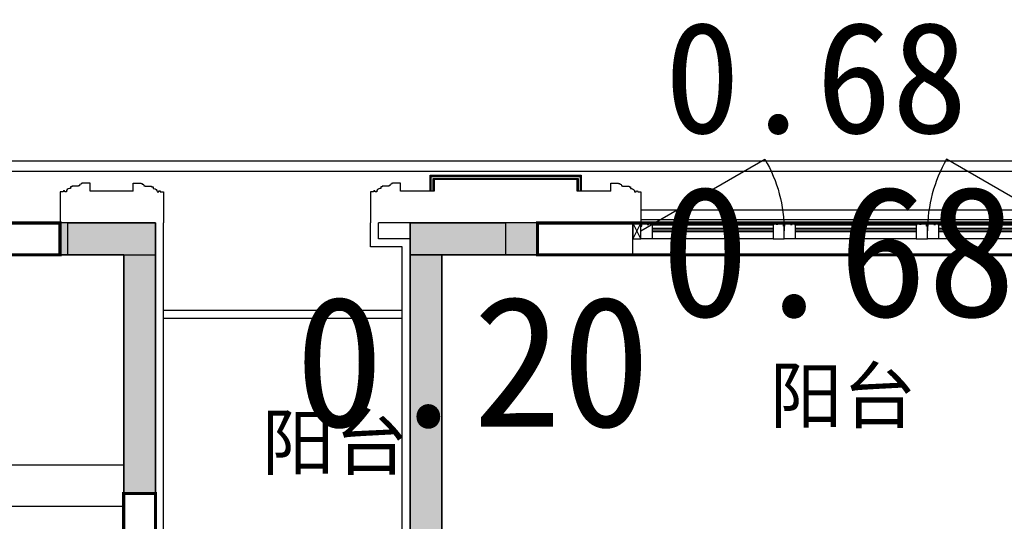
# Model space of a CAD drawing. Header units: millimetres. Extents: x 296296 to 297283, y 219875 to 220035.
# Tile 227 of 256: x 297173.92 to 297180.11, y 220014.41 to 220017.56. Entities that reach past the tile are written whole.
import ezdxf

# ---------------------------------------------------------------- set-up
doc = ezdxf.new("R2010")
doc.units = ezdxf.units.MM
doc.linetypes.add('CONTINOUS', pattern=[0])
doc.linetypes.add('DASH', pattern=[0.35, 0.25, -0.1])
doc.layers.add('$面积结果', color=7, linetype='Continuous')
doc.layers.add('面校面积', color=1, linetype='CONTINOUS', lineweight=0)
doc.layers.add('面积-基底-基底-1', color=11, linetype='Continuous', lineweight=0)
doc.styles.add('_TCH_DIM', font='SIMPLEX', dxfattribs={"bigfont": 'GBCBIG'})
doc.styles.add('dw', font='simhei.ttf')
doc.styles.get("Standard").update_dxf_attribs({"font": 'arial.ttf'})

# ---------------------------------------------------------------- blocks, each defined once
blk = doc.blocks.new('*U14')
at = {"lineweight": -2}
blk.add_hatch(color=253, dxfattribs=at).paths.add_polyline_path([(0, 200), (700, 0), (0, 0)])
at = {"color": 253, "linetype": 'DASH', "lineweight": -2}
blk.add_line((1050, 806.2177826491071), (700, 200), dxfattribs=at)
at = {"color": 253, "lineweight": -2}
for p, q in [((700, 200), (93.7822173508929, 550)), ((0, 200), (0, 0)), ((700, 200), (0, 200)), ((0, 200), (700, 0)), ((700, 0), (700, 200)), ((0, 0), (700, 0))]:
    blk.add_line(p, q, dxfattribs=at)
at = {"color": 253, "linetype": 'DASH', "lineweight": -2}
blk.add_arc((700, 200), 700, 60.00000000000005, 180, dxfattribs=at)
blk = doc.blocks.new('$DORLIB2D$00000127')
at = {"color": 253, "lineweight": -2}
for points in [[(-0.5333333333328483, 0.7948983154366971), (-0.5333333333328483, 0.690405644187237)], [(-0.0333333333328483, 0.7948983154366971), (-0.5333333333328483, 0.7948983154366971)], [(-0.0333333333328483, 0.7948983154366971), (-0.0333333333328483, 0.690405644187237)], [(0.5333333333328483, 0.7948983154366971), (0.0333333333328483, 0.7948983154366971)], [(0.0333333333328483, 0.7948983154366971), (0.0333333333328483, 0.690405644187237)], [(0.5333333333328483, 0.7948983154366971), (0.5333333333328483, 0.690405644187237)], [(-0.0333333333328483, 0.690405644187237), (-0.5333333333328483, 0.690405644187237)], [(0.5333333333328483, 0.690405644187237), (0.0333333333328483, 0.690405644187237)], [(0.5, 0.4999999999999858), (-0.5, 0.4999999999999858)]]:
    blk.add_lwpolyline(points, dxfattribs=at)
blk = doc.blocks.new('$DORLIB2D$00000116')
at = {"color": 253, "lineweight": -2}
for p, q in [((-0.4999999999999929, 7.1e-15), (-0.146446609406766, 0.353553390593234)), ((0.5000000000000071, 7.1e-15), (0.1464466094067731, 0.353553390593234))]:
    blk.add_line(p, q, dxfattribs=at)
for centre, radius, start, end in [((-0.4999999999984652, 4.832e-13), 0.4999999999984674, 0, 45), ((0.4999999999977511, 9.059e-13), 0.4999999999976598, 135, 180)]:
    blk.add_arc(centre, radius, start, end, dxfattribs=at)
blk = doc.blocks.new('洋房核心筒（标准层）')
at = {"color": 253}
for p, q in [((13399.99999975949, 9700.000023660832), (13400.00000002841, 13200.00000022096)), ((13400.00000002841, 13200.00000022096), (13600.00000002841, 13200.00000020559)), ((14930.00000002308, 13200.00000001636), (13599.99999987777, 13200.00000002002)), ((13599.99999987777, 13200.00000002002), (13599.99999987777, 11879.99999977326)), ((13599.99999975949, 9700.000023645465), (13600.00000002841, 13200.00000020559)), ((15926.98729813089, 13199.99999989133), (14930.00000002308, 13200.00000001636)), ((14929.99999986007, 11900.00000001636), (14930.00000002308, 13200.00000001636)), ((15189.99999986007, 11899.99999998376), (15190.00000002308, 13199.99999998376)), ((15449.99999986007, 11899.99999995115), (15450.00000002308, 13199.99999995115)), ((15709.99999986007, 11899.99999991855), (15710.00000002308, 13199.99999991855)), ((16275.05942885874, 12597.12138459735), (15926.98729813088, 13199.99999989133)), ((17270.00000002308, 13199.99999972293), (16042.45735196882, 13199.99999987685)), ((16375.05942886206, 12623.91630382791), (16042.45735196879, 13199.99999987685)), ((16229.99999998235, 12875.16660483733), (16230.00000002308, 13199.99999985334)), ((16489.99999992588, 12424.83339483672), (16490.00000002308, 13199.99999982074)), ((16749.99999986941, 11974.50018483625), (16750.00000002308, 13199.99999978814)), ((17009.99999986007, 11899.99999975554), (17010.00000002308, 13199.99999975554)), ((17269.99999986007, 11899.99999972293), (17270.00000002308, 13199.99999972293)), ((18600.00000003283, 13199.99999955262), (17269.99999994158, 13199.99999972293)), ((18599.9999998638, 11879.99999964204), (18600.00000003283, 13199.99999955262)), ((18599.99999976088, 9700.000023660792), (18600.00000002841, 13199.9999995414)), ((18600.00000002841, 13199.9999995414), (18800.00000002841, 13199.99999952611)), ((18799.99999976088, 9700.000023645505), (18800.00000002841, 13199.99999952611)), ((15969.99999986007, 11899.99999988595), (15970.00000001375, 13125.49981483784)), ((16229.99999986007, 11899.99999985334), (16229.99999995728, 12675.16660483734)), ((16455.45941541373, 12645.45941528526), (16275.05942885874, 12597.12138459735)), ((16282.56718102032, 12439.41447386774), (16455.45941541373, 12645.45941528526)), ((16454.91873227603, 12485.5959328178), (16282.56718102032, 12439.41447386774)), ((16677.54264791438, 11899.99999979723), (16354.91873227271, 12458.80101358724)), ((16793.01270175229, 11899.99999978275), (16454.91873227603, 12485.5959328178)), ((16489.99999986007, 11899.99999982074), (16489.9999999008, 12224.83339483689)), ((13599.99999987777, 11879.9999998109), (13599.9999998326, 11099.9999998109)), ((14899.99999987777, 11879.99999973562), (13599.99999987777, 11879.9999998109)), ((14899.99999987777, 11900.00000002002), (14929.99999986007, 11900.00000001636)), ((14899.99999987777, 11879.99999973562), (14899.99999987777, 11900.00000002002)), ((14899.99999983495, 11100.00000003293), (14899.99999988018, 11900.00000003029)), ((15999.99999988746, 11899.99999988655), (14899.99999988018, 11900.00000003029)), ((14899.99999987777, 11879.99999973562), (14899.9999998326, 11099.99999973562)), ((16677.54264791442, 11899.99999979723), (14929.99999986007, 11900.00000001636)), ((17299.99999987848, 11899.99999971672), (15999.99999988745, 11899.99999988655)), ((17269.99999986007, 11899.99999972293), (16793.01270175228, 11899.99999978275)), ((17269.99999986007, 11899.99999972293), (17299.99999986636, 11899.99999971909)), ((17299.99999986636, 11899.99999971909), (17299.9999998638, 11879.99999971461)), ((17299.99999983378, 11099.99999971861), (17299.99999987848, 11899.99999971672)), ((17299.99999982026, 11099.99999971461), (17299.9999998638, 11879.99999971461)), ((17299.9999998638, 11879.99999971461), (18599.9999998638, 11879.99999964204)), ((18599.99999982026, 11099.99999964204), (18599.9999998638, 11879.99999964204)), ((14999.9999998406, 11200.00000001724), (14999.99999987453, 11800.00000001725)), ((15899.9999998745, 11799.99999989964), (14999.99999987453, 11800.00000001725)), ((15899.99999985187, 11399.99999988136), (15899.9999998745, 11799.99999989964)), ((17199.99999987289, 11799.9999997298), (15999.99999987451, 11799.99999988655)), ((15999.99999985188, 11399.99999986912), (15999.99999987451, 11799.99999988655)), ((17199.99999983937, 11199.99999972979), (17199.99999987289, 11799.9999997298)), ((14899.99999986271, 11619.99999973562), (13599.99999986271, 11619.9999998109)), ((17299.99999984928, 11619.99999971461), (18599.99999984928, 11619.99999964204)), ((15649.99999984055, 11199.99999991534), (15649.99999985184, 11399.99999991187)), ((15899.99999985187, 11399.99999988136), (15649.99999985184, 11399.99999991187)), ((16599.99999985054, 11399.99999979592), (15999.99999985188, 11399.99999986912)), ((16599.99999983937, 11199.99999979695), (16599.99999985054, 11399.99999979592)), ((14899.99999984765, 11359.99999973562), (13599.99999984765, 11359.9999998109)), ((17299.99999983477, 11359.99999971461), (18599.99999983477, 11359.99999964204)), ((15749.99999983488, 11099.99999989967), (15749.99999984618, 11299.99999989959)), ((15999.99999984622, 11299.99999986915), (15749.99999984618, 11299.99999989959)), ((16499.99999984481, 11299.99999980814), (15999.99999984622, 11299.99999986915)), ((16499.99999983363, 11099.99999980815), (16499.99999984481, 11299.99999980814)), ((14999.99999985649, 11100.00000001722), (14999.99999987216, 11200.00000001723)), ((15649.99999984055, 11199.99999991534), (15599.99999987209, 11199.99999992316)), ((15599.99999987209, 11199.99999992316), (15599.99999985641, 11099.99999992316)), ((16599.99999980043, 11099.99999979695), (16599.99999981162, 11199.99999979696)), ((17199.99999983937, 11199.99999972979), (17199.99999980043, 11099.9999997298)), ((14899.9999998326, 11099.99999973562), (13599.9999998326, 11099.9999998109)), ((14899.99999983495, 11100.00000003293), (14999.99999985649, 11100.00000001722)), ((15599.99999985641, 11099.99999992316), (15749.99999983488, 11099.99999989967)), ((16499.99999983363, 11099.99999980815), (16599.99999980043, 11099.99999979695)), ((17199.99999980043, 11099.9999997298), (17299.99999983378, 11099.99999971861)), ((17299.99999982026, 11099.99999971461), (18599.99999982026, 11099.99999964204)), ((14874.99999968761, 9800.000023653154), (14874.99999965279, 9185.000023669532)), ((17324.99999968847, 9800.000023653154), (14874.99999968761, 9800.000023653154)), ((17324.99999965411, 9185.000023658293), (17324.99999968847, 9800.000023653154)), ((13399.99999975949, 9700.000023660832), (13599.99999975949, 9700.000023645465)), ((18599.99999976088, 9700.000023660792), (18799.99999976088, 9700.000023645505)), ((15074.99999965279, 9185.00002365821), (15074.99999967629, 9600.000023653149)), ((17124.9999996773, 9600.000023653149), (15074.99999967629, 9600.000023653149)), ((17124.9999996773, 9600.000023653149), (17124.99999965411, 9185.000023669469)), ((14874.99999965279, 9185.000023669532), (15074.99999965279, 9185.00002365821)), ((17124.99999965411, 9185.000023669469), (17324.99999965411, 9185.000023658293)), ((15074.9999995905, 8085.000023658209), (14874.9999995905, 8085.000023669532)), ((14874.9999995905, 8085.000023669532), (14874.99999953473, 7100.000023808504)), ((15074.99999954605, 7300.000023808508), (15074.9999995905, 8085.000023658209)), ((17324.99999959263, 8085.000023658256), (17124.99999959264, 8085.000023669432)), ((17124.99999959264, 8085.000023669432), (17124.99999954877, 7300.000023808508)), ((17324.9999995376, 7100.000023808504), (17324.99999959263, 8085.000023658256)), ((17124.99999954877, 7300.000023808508), (15074.99999954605, 7300.000023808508)), ((17324.9999995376, 7100.000023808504), (14874.99999953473, 7100.000023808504))]:
    blk.add_line(p, q, dxfattribs=at)
at = {"color": 253, "lineweight": -2}
for p, q in [((16874.99999966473, 9375.000023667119), (15324.99999966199, 9375.000023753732)), ((15324.99999966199, 9375.000023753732), (15324.99999957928, 7895.000023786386)), ((16874.99999958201, 7895.000023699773), (15324.99999966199, 9375.000023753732)), ((16874.99999966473, 9375.000023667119), (15324.99999957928, 7895.000023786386)), ((16874.99999958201, 7895.000023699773), (16874.99999966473, 9375.000023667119)), ((15324.99999957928, 7895.000023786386), (16874.99999958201, 7895.000023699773)), ((16564.99999957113, 7710.000023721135), (15634.9999995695, 7710.000023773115)), ((15634.9999995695, 7710.000023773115), (15634.99999955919, 7525.000023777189)), ((16564.99999956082, 7525.000023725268), (16564.99999957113, 7710.000023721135)), ((15634.99999955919, 7525.000023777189), (16564.99999956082, 7525.000023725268))]:
    blk.add_line(p, q, dxfattribs=at)
at = {"color": 253}
for points in [[(14249.99999982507, 10969.99999977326, 0, 0, 0), (14249.99999987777, 12550.00000002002, 0, 0, 0), (16229.99999994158, 12549.99999985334, 0, 80.00000000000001, 0), (15929.99999994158, 12549.9999998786, 0, 0, 0)], [(17949.999999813, 10969.99999967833, 0, 0, 0), (17949.99999994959, 12549.99999963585, 0, 0, 0), (16489.99999994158, 12549.99999982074, 0, 80.00000000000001, 0), (16789.99999994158, 12549.99999982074, 0, 0, 0)]]:
    blk.add_lwpolyline(points, format="xyseb", dxfattribs=at)
at = {"color": 253, "lineweight": -2}
blk.add_lwpolyline([(17299.99999980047, 11099.99992195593), (17299.99999989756, 11899.99999971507), (14899.99999988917, 11900.00000006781), (14899.99999977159, 11100.0000000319)], dxfattribs=at)
blk.add_lwpolyline([(15749.99999983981, 11299.99999997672), (16499.99999983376, 11299.99999997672), (16499.99999983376, 11099.99999980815), (15749.99999983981, 11099.99999980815)], close=True, dxfattribs=at)
at = {"color": 253, "lineweight": -2, "xscale": -1, "rotation": 180}
blk.add_blockref('*U14', (15774.94990664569, 11299.98568751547), dxfattribs=at)
at = {"color": 253}
for name, p, xscale, yscale, zscale, rotation in [('$DORLIB2D$00000116', (15299.99999986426, 11149.9999999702), 600, 600, 600, 179.9999999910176), ('$DORLIB2D$00000116', (16899.999999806, 11149.99999976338), -600, 600, -600, 179.9999999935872), ('$DORLIB2D$00000127', (14974.99999962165, 8635.000023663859), 1100, -200, 1100, 89.99999999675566), ('$DORLIB2D$00000127', (17224.99999962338, 8635.000023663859), 1100, 200, 1100, 89.99999999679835)]:
    blk.add_blockref(name, p, dxfattribs=dict(at, xscale=xscale, yscale=yscale, zscale=zscale, rotation=rotation))
at = {"color": 253, "style": '_TCH_DIM'}
for s, p in [('电', (15184.66559205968, 11273.07109868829)), ('水', (16787.66644105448, 11273.07109868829)), ('上', (17845.74468065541, 10519.89999967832)), ('下', (14155.05319131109, 10519.89999977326)), ('电梯', (15884.71652595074, 8513.51764473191))]:
    blk.add_text(s, height=337.5886524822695, dxfattribs=at).set_placement(p)
blk = doc.blocks.new('wy53eu64i765i57i78i')
blk.add_hatch(color=253).paths.add_polyline_path([(968574.8600675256, 192758.4369128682), (968574.8600675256, 191258.4020578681), (968774.8600675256, 191258.4020578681), (968774.8600675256, 192958.4369128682), (968174.8600675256, 192958.4369128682), (968174.8600675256, 192758.4369128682)], flags=0)
blk.add_hatch(color=253).paths.add_polyline_path([(970374.8556005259, 192958.4369168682), (970374.8467965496, 190058.4376608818), (970574.8467965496, 190058.4376608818), (970574.8556005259, 192758.4369128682), (971174.8564829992, 192758.4377494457), (971174.8564829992, 192958.4377494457)])
at = {"color": 253}
for points in [[(968574.8600675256, 192758.4369128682), (968574.8600675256, 191258.4020578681), (968774.8600675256, 191258.4020578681), (968774.8600675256, 192958.4369128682), (968174.8600675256, 192958.4369128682), (968174.8600675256, 192758.4369128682), (968574.8600675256, 192758.4369128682)], [(970374.8556005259, 192958.4369168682), (970374.8467965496, 190058.4376608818), (970574.8467965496, 190058.4376608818), (970574.8556005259, 192758.4369128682), (971174.8564829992, 192758.4377494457), (971174.8564829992, 192958.4377494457), (970374.8556005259, 192958.4369168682)]]:
    blk.add_lwpolyline(points, close=True, dxfattribs=at)
blk = doc.blocks.new('sayea5yuteaytuytrauyt')
h = blk.add_hatch()
h.set_pattern_fill('钢筋混凝土', color=253, scale=100)
h.set_pattern_definition([(45, (0, 0), (-176.7766952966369, 176.7766952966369), []), (49.99999999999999, (0, 0), (717.2601826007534, -62.75213498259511), [75, -825]), (355, (0, 0), (-138.751333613, 752.1921337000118), [60, -660]), (100.4514, (59.77168, -5.22934), (578.5093817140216, 689.4395420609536), [63.74019000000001, -701.142112]), (46.1842, (0, 200), (1067.241048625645, -165.5190143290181), [112.5, -1237.5]), (96.63560000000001, (88.936745, 186.206693), (934.6627055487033, 974.1178709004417), [95.610288, -1051.713]), (351.1842, (0, 200), (934.6619451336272, 974.1186009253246), [90, -990]), (21, (100, 150), (596.9070521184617, -402.6188906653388), [75, -825]), (326.0000000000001, (100, 150), (243.3153319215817, 725.150045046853), [60, -660]), (71.4514, (149.742233, 116.448394), (840.22262858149, 322.5304967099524), [63.74019000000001, -701.142112]), (37.5, (0, 0), (12.15985531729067, 332.8938538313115), [0, -652, 0, -670, 0, -662.5]), (7.5, (0, 0), (263.0695374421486, 394.4117118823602), [0, -382, 0, -637, 0, -252.5]), (327.5, (-223, 0), (533.822436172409, -22.55487173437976), [0, -250, 0, -780, 0, -1035]), (317.5, (-323, 0), (583.1861693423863, 100.1049823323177), [0, -325, 0, -518, 0, -735])])
h.paths.add_polyline_path([(1007424.854593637, 89058.43775986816), (1007424.854593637, 87258.43856486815), (1007174.854593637, 87258.43856486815), (1007174.854593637, 89058.43775986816)])
h.paths.add_polyline_path([(1021574.855280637, 89058.43775986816), (1021574.855280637, 87258.43856486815), (1021324.855280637, 87258.43856486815), (1021324.855280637, 89058.43775986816)])
h.paths.add_polyline_path([(989374.8548266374, 89058.43775186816), (989374.8548266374, 87258.43815686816), (989124.8548266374, 87258.43815686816), (989124.8548266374, 89058.43775186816)])
h.paths.add_polyline_path([(1039624.855051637, 89058.43775186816), (1039624.855051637, 87258.43815686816), (1039374.855051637, 87258.43815686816), (1039374.855051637, 89058.43775186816)])
h.paths.add_polyline_path([(1014474.854936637, 87858.43815686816), (1014474.854936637, 84858.43816086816), (1014274.854936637, 84858.43816086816), (1014274.854936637, 87858.43815686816)])
h.paths.add_polyline_path([(1044574.854944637, 92958.43692786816), (1044574.854944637, 91158.43691286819), (1044374.854944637, 91158.43691286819), (1044374.854944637, 92758.43691286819), (1044074.854822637, 92758.43691286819), (1044074.854822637, 92958.43691286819)])
h.paths.add_polyline_path([(984374.8549336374, 92758.43691286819), (984374.8549336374, 91158.43691286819), (984174.8549336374, 91158.43691286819), (984174.8548116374, 92958.43691286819), (984674.8550556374, 92958.43691286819), (984674.8550556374, 92758.43691286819)])
h.paths.add_polyline_path([(1027974.850721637, 92758.43691286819), (1027974.850721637, 91258.40206186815), (1027774.850721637, 91258.40206186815), (1027774.850721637, 92958.43691286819), (1028324.850721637, 92958.43691286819), (1028324.850721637, 92758.43691286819)])
h.paths.add_polyline_path([(1000974.859155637, 92958.43691286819), (1000974.859155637, 91258.40206186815), (1000774.859155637, 91258.40206186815), (1000774.859155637, 92758.43691286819), (1000424.859155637, 92758.43691286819), (1000424.859155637, 92958.43691286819)])
h.paths.add_polyline_path([(1033174.859613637, 92958.43691286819), (1033174.859613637, 91258.40205786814), (1032974.859613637, 91258.40205786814), (1032974.859613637, 92758.43691286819), (1032624.859613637, 92758.43691286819), (1032624.859613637, 92958.43691286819)])
h.paths.add_polyline_path([(995774.8502636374, 92758.43691286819), (995774.8502636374, 91258.40205786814), (995574.8502636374, 91258.40205786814), (995574.8502636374, 92958.43691286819), (996124.8502636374, 92958.43691286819), (996124.8502636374, 92758.43691286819)])
h.paths.add_polyline_path([(1014874.854936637, 80258.43772586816), (1014874.854936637, 80058.43772586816), (1014274.854936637, 80058.43772586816), (1014274.854936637, 81858.43772586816), (1014474.854936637, 81858.43772586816), (1014474.854936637, 80258.43772586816)])
h.paths.add_polyline_path([(1046674.855165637, 92358.43775186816), (1046674.855165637, 90658.43777086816), (1046474.855165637, 90658.43777086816), (1046474.855165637, 92158.43775186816), (1046024.855051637, 92158.43775186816), (1046024.855051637, 92358.43775186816)])
h.paths.add_polyline_path([(982274.8547116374, 92158.43775186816), (982274.8547116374, 90658.43777086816), (982074.8547116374, 90658.43777086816), (982074.8547116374, 92358.43775186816), (982724.8548266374, 92358.43775186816), (982724.8548266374, 92158.43775186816)])
h.paths.add_polyline_path([(1042874.855566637, 80058.43772586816), (1042874.855604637, 79458.43791586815), (1042074.855596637, 79458.43791586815), (1042074.855596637, 79658.43791586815), (1042674.855566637, 79658.43791586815), (1042674.855528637, 80258.43772586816), (1043624.855539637, 80258.43772586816), (1043624.855539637, 80058.43772586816)])
h.paths.add_polyline_path([(1010674.855341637, 80058.43772586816), (1010674.855379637, 79458.43791586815), (1009874.855367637, 79458.43791586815), (1009874.855367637, 79658.43791586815), (1010474.855341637, 79658.43791586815), (1010474.855303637, 80258.43772586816), (1011424.855310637, 80258.43772586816), (1011424.855310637, 80058.43772586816)])
h.paths.add_polyline_path([(1018874.854505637, 79658.43791586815), (1018874.854505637, 79458.43791586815), (1018074.854498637, 79458.43791586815), (1018074.854536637, 80058.43772586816), (1017324.854563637, 80058.43772586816), (1017324.854563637, 80258.43772586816), (1018274.854536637, 80258.43773286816), (1018274.854536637, 79658.43791586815)])
h.paths.add_polyline_path([(986674.8542806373, 79658.43791586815), (986674.8542806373, 79458.43791586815), (985874.8542736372, 79458.43791586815), (985874.8543116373, 80058.43772586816), (985124.8543376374, 80058.43772586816), (985124.8543376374, 80258.43772586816), (986074.8543116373, 80258.43773286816), (986074.8543116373, 79658.43791586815)])
h.paths.add_polyline_path([(1016574.855280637, 92758.43691286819), (1016574.855280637, 91158.43691286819), (1016374.855280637, 91158.43691286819), (1016374.855280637, 92158.43775186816), (1016074.855051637, 92158.43775186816), (1016074.855051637, 92358.43775186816), (1016374.855280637, 92358.43775186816), (1016374.855280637, 92958.43691286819), (1016874.855280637, 92958.43691286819), (1016874.855280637, 92758.43691286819)])
h.paths.add_polyline_path([(1012374.854593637, 92158.43775186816), (1012374.854593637, 91158.43691286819), (1012174.854593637, 91158.43691286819), (1012174.854593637, 92758.43691286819), (1011874.854593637, 92758.43691286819), (1011874.854593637, 92958.43691286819), (1012374.854593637, 92958.43691286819), (1012374.854593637, 92358.43775186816), (1012674.854826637, 92358.43775186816), (1012674.854826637, 92158.43775186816)])
h.paths.add_polyline_path([(1031699.854631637, 87258.43614286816), (1031699.854631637, 86658.43778686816), (1029249.854215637, 86658.43778686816), (1029249.854215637, 87258.43614286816), (1029449.854215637, 87258.43614286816), (1029449.854215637, 86858.43778286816), (1031499.854631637, 86858.43778286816), (1031499.854631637, 87258.43614286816)])
h.paths.add_polyline_path([(999499.8556616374, 87258.43614286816), (999499.8556616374, 86658.43778686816), (997049.8552426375, 86658.43778686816), (997049.8552426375, 87258.43614286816), (997249.8552426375, 87258.43614286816), (997249.8552426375, 86858.43778286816), (999299.8556616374, 86858.43778286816), (999299.8556616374, 87258.43614286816)])
h.paths.add_polyline_path([(1029449.854215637, 89158.43772886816), (1029449.854215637, 88743.43829786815), (1029249.854215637, 88743.43829786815), (1029249.854215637, 89358.43772886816), (1031699.854631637, 89358.43772886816), (1031699.854631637, 88743.43913286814), (1031499.854631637, 88743.43913286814), (1031499.854631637, 89158.43772886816)])
h.paths.add_polyline_path([(999499.8556616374, 89358.43772886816), (999499.8556616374, 88743.43829786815), (999299.8556616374, 88743.43829786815), (999299.8556616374, 89158.43772886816), (997249.8552426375, 89158.43772886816), (997249.8552426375, 88743.43913286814), (997049.8552426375, 88743.43913286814), (997049.8552426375, 89358.43772886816)])
h.paths.add_polyline_path([(1026174.845110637, 92958.43691286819), (1026174.845110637, 90058.43717586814), (1025974.845110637, 90058.43717586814), (1025974.845110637, 92758.43691286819), (1025574.850809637, 92758.43691286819), (1025574.850809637, 92958.43691286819)])
h.paths.add_polyline_path([(1002774.864763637, 92758.43691286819), (1002774.864763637, 90058.43717586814), (1002574.864763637, 90058.43717586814), (1002574.864763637, 92958.43691286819), (1003174.859068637, 92958.43691286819), (1003174.859068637, 92758.43691286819)])
h.paths.add_polyline_path([(993974.8547306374, 92958.43691686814), (993974.8547306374, 90058.44779286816), (993774.8547306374, 90058.44779286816), (993774.8547306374, 92758.43691286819), (993374.8515306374, 92758.43691286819), (993374.8515306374, 92958.43691286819)])
h.paths.add_polyline_path([(1034974.855142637, 92758.43691286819), (1034974.855142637, 90058.44779286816), (1034774.855142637, 90058.44779286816), (1034774.855142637, 92958.43691686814), (1035374.858343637, 92958.43691286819), (1035374.858343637, 92758.43691286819)])
h.paths.add_polyline_path([(1046674.855165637, 83408.43776386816), (1046674.855165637, 80058.43772586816), (1046074.855165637, 80058.43772586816), (1046074.855165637, 80258.43772586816), (1046474.855165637, 80258.43772586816), (1046474.855165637, 83408.43776386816)])
h.paths.add_polyline_path([(982674.8547116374, 80258.43772586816), (982674.8547116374, 80058.43772586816), (982074.8547116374, 80058.43772586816), (982074.8547116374, 83408.43776386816), (982274.8547116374, 83408.43776386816), (982274.8547116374, 80258.43772586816)])
h.paths.add_polyline_path([(1001674.854280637, 89358.43772886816), (1001674.854280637, 86658.43778686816), (1001474.854280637, 86658.43778686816), (1001474.854280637, 89158.43772886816), (1000774.859155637, 89158.43772886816), (1000774.859155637, 89358.43772886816)])
h.paths.add_polyline_path([(1027274.855596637, 89158.43772886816), (1027274.855596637, 86658.43778686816), (1027074.855596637, 86658.43778686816), (1027074.855596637, 89358.43772886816), (1027974.850721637, 89358.43772886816), (1027974.850721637, 89158.43772886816)])
h.paths.add_polyline_path([(995074.8548266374, 89158.43772886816), (995074.8548266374, 86658.43778686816), (994874.8548266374, 86658.43778686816), (994874.8548266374, 89358.43772886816), (995774.8502636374, 89358.43772886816), (995774.8502636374, 89158.43772886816)])
h.paths.add_polyline_path([(1033874.855051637, 89358.43772886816), (1033874.855051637, 86658.43778686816), (1033674.855051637, 86658.43778686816), (1033674.855051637, 89158.43772886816), (1032974.859613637, 89158.43772886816), (1032974.859613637, 89358.43772886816)])
h.paths.add_polyline_path([(989374.8548266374, 92958.43691286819), (989374.8548266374, 92158.43691286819), (988974.8548266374, 92158.43691286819), (988974.8548266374, 92958.43691286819)])
h.paths.add_polyline_path([(1007574.854593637, 92958.43691286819), (1007574.854593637, 92158.43691286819), (1007174.854593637, 92158.43691286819), (1007174.854593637, 92958.43691286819)])
h.paths.add_polyline_path([(995074.8548266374, 79658.43738986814), (995074.8548266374, 79258.43738986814), (994374.8548266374, 79258.43738986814), (994374.8548266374, 79658.43738986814)])
h.paths.add_polyline_path([(1002174.854280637, 79658.43738986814), (1002174.854280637, 79258.43738986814), (1001474.854280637, 79258.43738986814), (1001474.854280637, 79658.43738986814)])
h.paths.add_polyline_path([(1027274.855596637, 79658.43738986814), (1027274.855596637, 79258.43738986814), (1026574.855596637, 79258.43738986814), (1026574.855596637, 79658.43738986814)])
h.paths.add_polyline_path([(1034374.855051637, 79658.43738986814), (1034374.855051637, 79258.43738986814), (1033674.855051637, 79258.43738986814), (1033674.855051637, 79658.43738986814)])
h.paths.add_polyline_path([(1039774.855051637, 92958.43691286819), (1039774.855051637, 92158.43691286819), (1039374.855051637, 92158.43691286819), (1039374.855051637, 92958.43691286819)])
h.paths.add_polyline_path([(1021574.855280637, 92958.43691286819), (1021574.855280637, 92158.43691286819), (1021174.855280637, 92158.43691286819), (1021174.855280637, 92958.43691286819)])
at = {"color": 253}
for points in [[(1000974.859155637, 92958.43691286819), (1000974.859155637, 91258.40206186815), (1000774.859155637, 91258.40206186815), (1000774.859155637, 92758.43691286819), (1000424.859155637, 92758.43691286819), (1000424.859155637, 92958.43691286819), (1000974.859155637, 92958.43691286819)], [(1002774.864763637, 92758.43691286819), (1002774.864763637, 90058.43717586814), (1002574.864763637, 90058.43717586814), (1002574.864763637, 92958.43691286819), (1003174.859068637, 92958.43691286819), (1003174.859068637, 92758.43691286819), (1002774.864763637, 92758.43691286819)]]:
    blk.add_lwpolyline(points, close=True, dxfattribs=at)
blk = doc.blocks.new('4uyh5uj6kj67j75rykjtuk7tsik76ykj')
at = {"color": 253}
for p in [(829833.3208160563, 433705.5008984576), (826641.4517531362, 433412)]:
    blk.add_text('阳台', height=337.5886524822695, dxfattribs=at).set_placement(p)
blk = doc.blocks.new('185洋房-中间套（报建版）-旧规')
at = {"color": 253, "linetype": 'Continuous'}
for p, q in [((20399.99922599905, 13199.99963090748), (20599.9992259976, 13200.00039144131)), ((20400.00759187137, 10999.99959917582), (20399.99922599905, 13199.99963090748)), ((20600.00759187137, 10999.99997944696), (20599.9992259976, 13200.00039144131))]:
    blk.add_line(p, q, dxfattribs=at)
at = {"color": 253}
for points in [[(19500.00052439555, 10700.00001304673), (19500.00052439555, 10750.00001304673), (18850.00052439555, 10750.00001304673), (18849.9999340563, 13399.99998606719)], [(20300.00052439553, 10700.00001304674), (20300.00052439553, 10750.00001304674), (20350.00052439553, 10750.00001304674), (20350.00052423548, 13250.00001304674), (20149.99992497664, 13250.00001304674), (20149.9999340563, 13400.00002142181)], [(20350.00052425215, 12850.00384984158), (18850.00004544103, 12850.0001244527)], [(20350.00052425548, 12800.00384984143), (18850.00005657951, 12800.00012445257)]]:
    blk.add_lwpolyline(points, dxfattribs=at)
blk = doc.blocks.new('*U1437')
at = {"color": 253}
for points in [[(7970.00000050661, 814.9999839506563), (7970.00000050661, 899.9999839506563), (7900.00000050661, 899.9999839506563), (7900.00000050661, 819.9999839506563), (7905.00000050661, 819.9999839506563), (7905.00000050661, 799.9999839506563), (7940.00000050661, 799.9999839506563), (7940.00000050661, 809.9999839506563), (7950.00000050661, 809.9999839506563), (7950.00000050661, 799.9999839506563), (7960.00000050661, 799.9999839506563)], [(8730.00000050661, 814.9999839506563), (8730.00000050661, 899.9999839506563), (8800.00000050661, 899.9999839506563), (8800.00000050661, 819.9999839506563), (8795.00000050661, 819.9999839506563), (8795.00000050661, 799.9999839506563), (8760.00000050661, 799.9999839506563), (8760.00000050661, 809.9999839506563), (8750.00000050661, 809.9999839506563), (8750.00000050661, 799.9999839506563), (8740.00000050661, 799.9999839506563)]]:
    blk.add_lwpolyline(points, close=True, dxfattribs=at)
for points in [[(7970.00000050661, 899.9999839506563), (8730.00000050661, 899.9999839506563)], [(7970.00000050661, 854.9999839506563), (8730.00000050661, 854.9999839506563)], [(7970.00000050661, 844.9999839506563), (8730.00000050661, 844.9999839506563)], [(7970.00000050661, 834.9999839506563), (8730.00000050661, 834.9999839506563)], [(7970.00000050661, 814.9999839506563), (8730.00000050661, 814.9999839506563)], [(7960.00000050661, 799.9999839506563), (8740.00000050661, 799.9999839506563)]]:
    blk.add_lwpolyline(points, dxfattribs=at)
blk = doc.blocks.new('185洋房外包（7F）-中间-报建版$0$seyesryhertyheryetrye')
at = {"color": 253}
blk.add_lwpolyline([(22072.70269624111, 23949.57976469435), (22022.70269624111, 23949.57976469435), (22022.70269624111, 23849.57976469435), (22072.70269624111, 23849.57976469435)], close=True, dxfattribs=at)
for points in [[(22022.70269624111, 23849.57976469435), (22072.70269624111, 23949.57976469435)], [(22022.70269624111, 23949.57976469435), (22072.70269732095, 23849.57976468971)]]:
    blk.add_lwpolyline(points, dxfattribs=at)
blk = doc.blocks.new('*U1446')
at = {"color": 253}
for points in [[(2264.888817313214, 434.260817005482), (2164.888808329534, 434.260817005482), (2164.888808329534, 1384.260817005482), (2264.888808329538, 1384.260817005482)], [(2264.888817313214, 439.260817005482), (2169.888808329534, 439.260817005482), (2169.888808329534, 1379.260817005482), (2264.888808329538, 1379.260817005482)], [(2264.888817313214, 441.760817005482), (2172.388808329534, 441.760817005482), (2172.388808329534, 1376.760817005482), (2264.888808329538, 1376.760817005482)], [(2264.888817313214, 454.260817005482), (2184.888808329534, 454.260817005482), (2184.888808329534, 1364.260817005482), (2264.888808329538, 1364.260817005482)], [(2264.888817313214, 459.260817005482), (2189.888808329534, 459.260817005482), (2189.888808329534, 1359.260817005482), (2264.888808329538, 1359.260817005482)]]:
    blk.add_lwpolyline(points, dxfattribs=at)
blk = doc.blocks.new('*U1450')
at = {"color": 253}
blk.add_lwpolyline([(0, 10), (0, -40), (50.00000000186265, -40), (50.00000000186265, -37), (57.00000000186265, -37), (57.00000000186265, -34.0000000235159), (60.00000000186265, -34.0000000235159, 0.4142135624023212), (67.00000000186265, -27.0000000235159), (67.00000000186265, -24.0000000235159), (74.00000000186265, -24.0000000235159), (74.00000000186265, -21.0000000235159), (115.0000009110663, -21.00000039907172), (115.0000008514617, -16.00000011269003), (125.000000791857, -15.99999999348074), (125.0000006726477, -6.000000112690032), (130.0000015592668, -6.000000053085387, 0.4039906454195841), (150.0000010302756, 14.99999982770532), (160.0000006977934, 14.99999974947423), (160.0000006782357, 12.49999989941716, 0.9999999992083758), (170.0000008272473, 12.49999985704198), (170.0000008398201, 14.99999980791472), (190.0000014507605, 14.99999980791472), (190.0000014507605, 209.9999998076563)], format="xyb", dxfattribs=at)
blk = doc.blocks.new('185洋房外包（7F）-中间-报建版')
at = {"color": 253, "linetype": 'Continuous'}
for p, q in [((16207.36404277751, 23849.57977558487), (16007.36404277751, 23849.57977998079)), ((16007.36404057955, 23749.57977998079), (16007.36404277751, 23849.57977998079)), ((17607.36404277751, 23849.57977558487), (16207.36404277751, 23849.57980635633)), ((17607.36403838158, 23649.57977558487), (17607.36404277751, 23849.57977558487)), ((16207.36404057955, 23749.57977558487), (16007.36404057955, 23749.57977998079)), ((16207.36403838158, 23649.57980635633), (16207.36404057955, 23749.57977558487)), ((17607.36403838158, 23649.57977558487), (16207.36403838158, 23649.57980635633))]:
    blk.add_line(p, q, dxfattribs=at)
at = {"color": 253}
for points in [[(11907.36403493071, 24239.57976449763), (28007.36406739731, 24239.57976449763)], [(11907.36403493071, 24174.57976449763), (28007.36406739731, 24174.57976449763)], [(17467.36403445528, 24049.57977569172), (17257.36403445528, 24049.57977569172), (17257.36403445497, 24124.57977569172), (16357.36403445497, 24124.57977569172), (16357.36403445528, 24049.57977569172), (16147.36403636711, 24049.57977569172)], [(14467.36403347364, 24049.57977569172), (14197.36403636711, 24049.57977569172)], [(20357.3640358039, 23929.57977495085), (17657.3640358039, 23929.57977495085)], [(20357.3640358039, 23869.57977495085), (17657.3640358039, 23869.57977495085)], [(20407.36404057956, 23649.57977558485), (17607.36404057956, 23649.57977558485)]]:
    blk.add_lwpolyline(points, dxfattribs=at)
for points in [[(17657.36404057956, 23799.57977773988), (18436.78690398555, 24249.57977773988, -0.1316524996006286), (18557.36404057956, 23799.57977061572)], [(20357.36404057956, 23799.57977773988), (19577.94117717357, 24249.57977773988, 0.1316524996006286), (19457.36404057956, 23799.57977061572)]]:
    blk.add_lwpolyline(points, format="xyb", dxfattribs=at)
for name, p, rotation in [('*U1446', (15898.10321744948, 26314.46858402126), 270), ('*U1450', (14197.36404108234, 24059.57976406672), 180), ('*U1450', (16147.36403456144, 24059.57976406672), 180), ('185洋房外包（7F）-中间-报建版$0$seyesryhertyheryetrye', (39680.06673682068, 47699.15954243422), 180), ('*U1437', (26457.36404108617, 24649.57976168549), 180), ('*U1437', (27357.36404108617, 24649.57976168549), 180), ('*U1437', (28257.36404108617, 24649.57976168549), 180)]:
    blk.add_blockref(name, p, dxfattribs=dict(at, rotation=rotation))
at = {"color": 253, "xscale": -1, "rotation": 180}
for p in [(14467.36403165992, 24059.57976406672), (17467.36403435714, 24059.57976406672)]:
    blk.add_blockref('*U1450', p, dxfattribs=at)

msp = doc.modelspace()

# ---------------------------------------------------------------- block references
at = {"xscale": 0.001, "yscale": 0.001, "zscale": 0.001}
for name, p in [('wy53eu64i765i57i78i', (296205.9971710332, 219823.3273360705)), ('sayea5yuteaytuytrauyt', (296173.7971710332, 219923.3273360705)), ('4uyh5uj6kj67j75rykjtuk7tsik76ykj', (296348.7971710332, 219581.3273360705)), ('洋房核心筒（标准层）', (297155.9720261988, 220002.8857737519))]:
    msp.add_blockref(name, p, dxfattribs=at)

# ---------------------------------------------------------------- texts
at = {"layer": '面校面积', "color": 5, "style": 'dw'}
msp.add_text('0.68', height=0.7, dxfattribs=at).set_placement((297177.9699886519, 220016.8499362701))

# ---------------------------------------------------------------- next in the draw order: block references
at = {"xscale": 0.001, "yscale": 0.001, "zscale": 0.001}
msp.add_blockref('185洋房-中间套（报建版）-旧规', (297155.9720261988, 220002.8857737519), dxfattribs=at)

# ---------------------------------------------------------------- next in the draw order: linework, layer by layer
at = {"layer": '面积-基底-基底-1', "color": 5, "const_width": 0.02}
for points in [[(297169.9720221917, 220016.2857817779), (297174.1720261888, 220016.2857735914), (297174.1720261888, 220016.0857725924), (297169.9720221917, 220016.0857807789)], [(297180.5720261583, 220016.2857729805), (297177.1720260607, 220016.2857746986), (297177.1720260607, 220016.0857737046), (297180.5720261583, 220016.0857719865)], [(297174.7720275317, 220014.5857378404), (297174.5720275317, 220014.5857378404), (297174.5720275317, 220013.5857731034), (297174.7720275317, 220013.5857731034)]]:
    msp.add_lwpolyline(points, close=True, dxfattribs=at)

# ---------------------------------------------------------------- next in the draw order: block references
at = {"xscale": 0.001, "yscale": 0.001, "zscale": 0.001}
msp.add_blockref('185洋房外包（7F）-中间-报建版', (297160.1646621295, 219992.4361939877), dxfattribs=at)

# ---------------------------------------------------------------- next in the draw order: texts
at = {"layer": '$面积结果', "color": 5, "style": 'dw'}
for s, p in [('0.68', (297177.9463892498, 220015.69771437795)), ('0.20', (297175.64867136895, 220015.00605213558))]:
    msp.add_text(s, height=0.8206631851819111, dxfattribs=at).set_placement(p)

doc.saveas('drawing.dxf')
